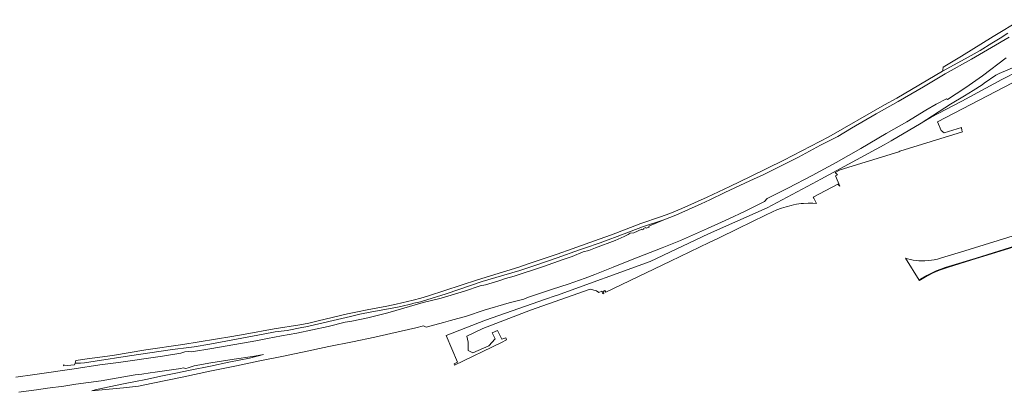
# Model space of a CAD drawing. Extents: x 150256 to 156914, y 461459 to 469481.
# Tile 2 of 256: x 151487 to 152266, y 461967 to 462261. Entities that reach past the tile are written whole.
import ezdxf

# ---------------------------------------------------------------- set-up
doc = ezdxf.new("R2010")
doc.units = 0
doc.header["$LTSCALE"] = 0.75
for name, color, linetype, lineweight in [('B-RO-GR-BOS_GEMENGD-GV', 251, 'CONTINUOUS', 13), ('B-RO-GR-BOS_LOOF-GV', 251, 'CONTINUOUS', 13), ('B-RO-GR-GROENVOORZIENING-GV', 251, 'CONTINUOUS', 18), ('B-RO-VH-VERHARDING_GESLOTEN-GV', 251, 'CONTINUOUS', 18), ('B-RO-VH-VERHARDING_HALFVERHARDING-GV', 251, 'CONTINUOUS', 18)]:
    doc.layers.add(name, color=color, linetype=linetype, lineweight=lineweight)

msp = doc.modelspace()

# ---------------------------------------------------------------- linework, layer by layer
at = {"layer": 'B-RO-GR-BOS_GEMENGD-GV'}
msp.add_lwpolyline([(152275.22, 462224.259), (152261.418, 462218.647), (152258.791, 462217.192), (152249.724, 462211.014), (152247.92, 462209.726), (152241.036, 462205.249), (152234.05, 462200.938), (152222.868, 462194.259), (152199.754, 462179.269), (152203.27, 462181.334), (152207.753, 462183.933), (152213.283, 462186.996), (152231.945, 462196.839), (152263.547, 462213.759), (152276.91, 462220.676)], dxfattribs=at)
at = {"layer": 'B-RO-GR-BOS_LOOF-GV'}
msp.add_lwpolyline([(151521.71, 461988.46), (151521.479, 461987.454), (151530.316, 461988.26), (151530.719, 461989.542), (151531.359, 461991.579), (151540.138, 461992.949), (151560.277, 461995.708), (151586.554, 462000.101), (151615.84, 462004.208), (151654.73, 462010.57), (151665.166, 462012.407), (151688.073, 462016.754), (151708.474, 462019.997), (151715.428, 462021.27), (151722.942, 462022.94), (151746.101, 462028.519), (151753.944, 462030.214), (151761.813, 462031.788), (151777.196, 462034.664), (151784.509, 462036.243), (151798.038, 462039.345), (151804.24, 462040.914), (151810.239, 462042.706), (151848.861, 462055.534), (151868.63, 462061.63), (151881.524, 462065.505), (151889.888, 462068.461), (151911.896, 462075.864), (151923.788, 462079.98), (151945.259, 462087.553), (151954.831, 462091.029), (151978.145, 462100.01), (151993.653, 462105.172), (152001.127, 462107.985), (152010.567, 462111.94), (152030.496, 462120.887), (152048.585, 462129.316), (152064.935, 462137.107), (152091.172, 462150.002), (152126.882, 462168.419), (152170.905, 462193.889), (152180.556, 462199.034), (152216.773, 462220.315), (152216.882, 462221.4), (152217.1, 462223.56), (152231.69, 462232.2), (152256.82, 462247.76), (152278.73, 462261.13)], dxfattribs=at)
at = {"layer": 'B-RO-GR-GROENVOORZIENING-GV'}
msp.add_lwpolyline([(152276.91, 462220.676), (152263.547, 462213.759), (152231.945, 462196.839), (152213.283, 462186.996), (152207.753, 462183.933), (152203.27, 462181.334), (152199.754, 462179.269), (152176.021, 462165.33), (152170.517, 462162.098), (152120.502, 462134.927), (152117.656, 462133.418), (152078.04, 462112.413), (152031.716, 462091.768), (151985.596, 462069.997), (151911.513, 462043.184), (151910.272, 462042.752), (151902.764, 462040.137), (151855.145, 462023.551), (151824.2, 462011.522), (151833.228, 461990.283), (151830.445, 461988.933), (151830.648, 461987.983), (151867.89, 462006.023), (151871.95, 462007.95), (151871.385, 462009.688), (151868.059, 462008.589), (151864.851, 462015.47), (151860.606, 462013.555), (151862.85, 462008.692), (151857.909, 462003.22), (151845.327, 461997.758), (151841.565, 461999.478), (151841.619, 462006.257), (151840.54, 462011.024), (151853.251, 462017.09), (151890.934, 462031.521), (151938.158, 462048.197), (151943.087, 462046.675), (151944.856, 462045.359), (151947.201, 462046.498), (151947.989, 462044.45), (151948.91, 462044.898), (151948.281, 462046.266), (151949.758, 462046.946), (151950.373, 462045.609), (151962.948, 462051.72), (151982.401, 462060.969), (152001.631, 462070.268), (152032.241, 462084.982), (152039.623, 462088.489), (152055.109, 462096.077), (152076.608, 462106.53), (152082.166, 462109.165), (152085.742, 462110.722), (152089.394, 462112.094), (152093.111, 462113.276), (152096.883, 462114.267), (152098.824, 462114.697), (152101.206, 462115.27), (152104.824, 462115.716), (152106.716, 462115.869), (152110.369, 462116.013), (152114.024, 462115.957), (152117.038, 462115.747), (152114.915, 462119.928), (152114.684, 462120.384), (152114.398, 462120.925), (152133.953, 462131.015), (152134.379, 462130.567), (152135.443, 462129.449), (152132.074, 462137.705), (152133.616, 462138.383), (152131.75, 462140.38), (152135.754, 462142.452), (152182.143, 462156.78), (152183.018, 462157.234), (152232.341, 462172.412), (152231.963, 462173.504), (152231.795, 462175.794), (152231.559, 462175.776), (152218.071, 462171.774), (152215.643, 462173.526), (152212.579, 462180.318), (152271.957, 462211.261)], dxfattribs=at)
at = {"layer": 'B-RO-VH-VERHARDING_GESLOTEN-GV'}
for points in [[(152275.855, 462091.209), (152234.325, 462078.419), (152215.815, 462072.721), (152212.76, 462071.883), (152210.083, 462071.324), (152207.84, 462070.982), (152205.596, 462070.639), (152202.556, 462070.448), (152200.284, 462070.506), (152198.012, 462070.565), (152195.751, 462070.824), (152193.49, 462071.084), (152191.272, 462071.592), (152189.054, 462072.1), (152187.448, 462072.539), (152198.308, 462055.24), (152199.147, 462055.91), (152204.281, 462058.992), (152206.796, 462060.24), (152211.621, 462062.489), (152215.215, 462063.793), (152218.809, 462065.097), (152243.25, 462072.608), (152274.502, 462082.292)], [(152274.502, 462082.292), (152243.25, 462072.608), (152218.809, 462065.097), (152215.215, 462063.793), (152211.621, 462062.489), (152206.796, 462060.24), (152204.281, 462058.992), (152199.147, 462055.91), (152198.308, 462055.24), (152198.481, 462054.966), (152199.373, 462055.579), (152204.473, 462058.641), (152204.663, 462058.728), (152205.726, 462059.216), (152208.212, 462060.543), (152209.287, 462061.064), (152214.281, 462063.185), (152218.927, 462064.715), (152220.628, 462065.195), (152221.505, 462065.493), (152221.521, 462065.438), (152243.368, 462072.226), (152255.427, 462075.9), (152279.418, 462083.31)]]:
    msp.add_lwpolyline(points, dxfattribs=at)
at = {"layer": 'B-RO-VH-VERHARDING_HALFVERHARDING-GV'}
for points in [[(152269.326, 462247.267), (152255.509, 462239.019), (152239.462, 462229.893), (152218.757, 462218.308), (152201.523, 462207.994), (152181.62, 462196.478), (152164.194, 462186.66), (152144.79, 462175.28), (152133.878, 462168.83), (152120.281, 462161.851), (152102.681, 462152.512), (152086.51, 462144.332), (152075.263, 462138.76), (152064.193, 462133.826), (152044.594, 462124.383), (152032.719, 462118.572), (152025.859, 462115.427), (152005.771, 462106.56), (151996.314, 462103.017), (151984.379, 462097.843), (151984.66, 462097.187), (151982.338, 462096.249), (151982.101, 462096.856), (151980.303, 462096.077), (151980.52, 462095.528), (151979.209, 462095.006), (151978.998, 462095.511), (151972.474, 462092.683), (151969.727, 462092.264), (151967.989, 462091.378), (151964.992, 462089.644), (151957.703, 462086.663), (151942.136, 462080.626), (151936.861, 462078.708), (151932.611, 462077.608), (151923.848, 462073.984), (151916.803, 462071.462), (151901.071, 462066.084), (151877.924, 462058.355), (151871.175, 462056.522), (151865.736, 462054.764), (151855.176, 462051.568), (151851.118, 462050.761), (151838.685, 462046.367), (151820.293, 462040.852), (151805.916, 462037.513), (151790.729, 462033.044), (151778.014, 462029.478), (151762.186, 462025.462), (151749.558, 462022.841), (151744.203, 462021.865), (151730.931, 462018.461), (151706.19, 462013.237), (151693.897, 462011.195), (151682.891, 462009.114), (151673.58, 462007.256), (151638.789, 462001.196), (151622.646, 461998.483), (151620.459, 461998.8), (151617.429, 461998.447), (151614.344, 461997.457), (151599.924, 461995.19), (151564.917, 461990.064), (151550.147, 461988.335), (151530.001, 461985.135), (151498.988, 461980.516), (151483.959, 461978.549)], [(152268.394, 462250.535), (152262.284, 462246.454), (152255.735, 462242.442), (152246.342, 462236.903), (152234.457, 462230.11), (152216.773, 462220.315), (152180.556, 462199.034), (152170.905, 462193.889), (152126.882, 462168.419), (152091.172, 462150.002), (152064.935, 462137.107), (152048.585, 462129.316), (152030.496, 462120.887), (152010.567, 462111.94), (152001.127, 462107.985), (151993.653, 462105.172), (151978.145, 462100.01), (151954.831, 462091.029), (151945.259, 462087.553), (151923.788, 462079.98), (151911.896, 462075.864), (151889.888, 462068.461), (151881.524, 462065.505), (151868.63, 462061.63), (151848.861, 462055.534), (151810.239, 462042.706), (151804.24, 462040.914), (151798.038, 462039.345), (151784.509, 462036.243), (151777.196, 462034.664), (151761.813, 462031.788), (151753.944, 462030.214), (151746.101, 462028.519), (151722.942, 462022.94), (151715.428, 462021.27), (151708.474, 462019.997), (151688.073, 462016.754), (151665.166, 462012.407), (151654.73, 462010.57), (151615.84, 462004.208), (151586.554, 462000.101), (151560.277, 461995.708), (151540.138, 461992.949), (151531.359, 461991.579), (151530.719, 461989.542), (151534.9, 461989.668), (151538.039, 461989.942), (151546.46, 461991.189), (151573.693, 461995.444), (151607.623, 462000.406), (151620.643, 462001.898), (151624.969, 462002.497), (151637.18, 462004.597), (151679.401, 462012.619), (151688.81, 462014.216), (151698.43, 462015.497), (151710.007, 462017.687), (151713.249, 462018.169), (151748.489, 462026.491), (151755.916, 462028.325), (151765.407, 462030.165), (151781.559, 462033.057), (151788.2, 462034.406), (151797.099, 462036.392), (151798.657, 462036.897), (151803.733, 462038.17), (151805.413, 462038.66), (151813.121, 462040.906), (151824.04, 462044.463), (151852.56, 462054.016), (151857.068, 462055.418), (151882.406, 462062.836), (151894.324, 462066.855), (151912.016, 462072.898), (151929.591, 462079.296), (151933.452, 462080.493), (151945.84, 462084.669), (151952.339, 462086.956), (151959.505, 462089.638), (151979.299, 462097.252), (151996.314, 462103.017), (152005.771, 462106.56), (152025.859, 462115.427), (152032.719, 462118.572), (152044.594, 462124.383), (152064.193, 462133.826), (152075.263, 462138.76), (152086.51, 462144.332), (152102.681, 462152.512), (152120.281, 462161.851), (152133.878, 462168.83), (152144.79, 462175.28), (152164.194, 462186.66), (152181.62, 462196.478), (152201.523, 462207.994), (152218.757, 462218.308), (152239.462, 462229.893), (152255.509, 462239.019), (152269.326, 462247.267)], [(151486.264, 461966.526), (151489.876, 461967.105), (151500.143, 461968.499), (151508.957, 461969.804), (151521.939, 461971.409), (151531.228, 461972.844), (151551.29, 461975.575), (151578.252, 461980.361), (151583.425, 461980.951), (151590.11, 461981.977), (151594.078, 461982.467), (151614.242, 461985.42), (151616.201, 461985.784), (151618.303, 461985.377), (151620.23, 461985.989), (151624.906, 461987.473), (151638.142, 461989.701), (151656.463, 461992.73), (151670.989, 461994.886), (151679.817, 461996.308), (151668.589, 461993.535), (151652.379, 461990.266), (151637.757, 461987.164), (151621.795, 461984.038), (151610.304, 461981.643), (151598.464, 461979.292), (151587.874, 461977.019), (151577.264, 461974.866), (151570.303, 461973.464), (151557.583, 461970.8), (151546.595, 461968.468), (151543.829, 461967.659), (151554.758, 461968.741), (151569.052, 461970.155), (151580.791, 461971.301), (151592.249, 461973.757), (151615.329, 461978.464), (151638.507, 461983.39), (151658.334, 461987.467), (151676.821, 461991.359), (151694.142, 461994.802), (151710.59, 461998.263), (151731.433, 462002.611), (151750.205, 462006.542), (151767.786, 462010.172), (151780.46, 462012.948), (151800.2, 462017.483), (151806.326, 462019.056), (151808.418, 462017.897), (151822.063, 462021.644), (151827.633, 462023.428), (151840.281, 462026.82), (151854.16, 462031.372), (151874.036, 462037.21), (151885.488, 462040.19), (151889.366, 462041.76), (151908.354, 462047.967), (151920.559, 462052.132), (151934.071, 462056.898), (151941.665, 462059.675), (151956.292, 462065.374), (151971.299, 462071.417), (151994.927, 462080.631), (152002.935, 462083.808), (152009.387, 462086.501), (152030.948, 462095.922), (152047.594, 462103.801), (152060.135, 462109.487), (152073.169, 462115.972), (152076.02, 462117.353), (152077.994, 462119.731), (152094.446, 462128.055), (152113.667, 462138.053), (152132.512, 462148.266), (152152.141, 462159.414), (152172.18, 462171.022), (152188.337, 462180.425), (152203.453, 462189.598), (152211.695, 462194.392), (152219.891, 462198.467), (152220.565, 462198.126), (152227.419, 462202.527), (152235.121, 462207.606), (152248.415, 462216.658), (152267.065, 462230.852)]]:
    msp.add_lwpolyline(points, dxfattribs=at)

doc.saveas('drawing.dxf')
